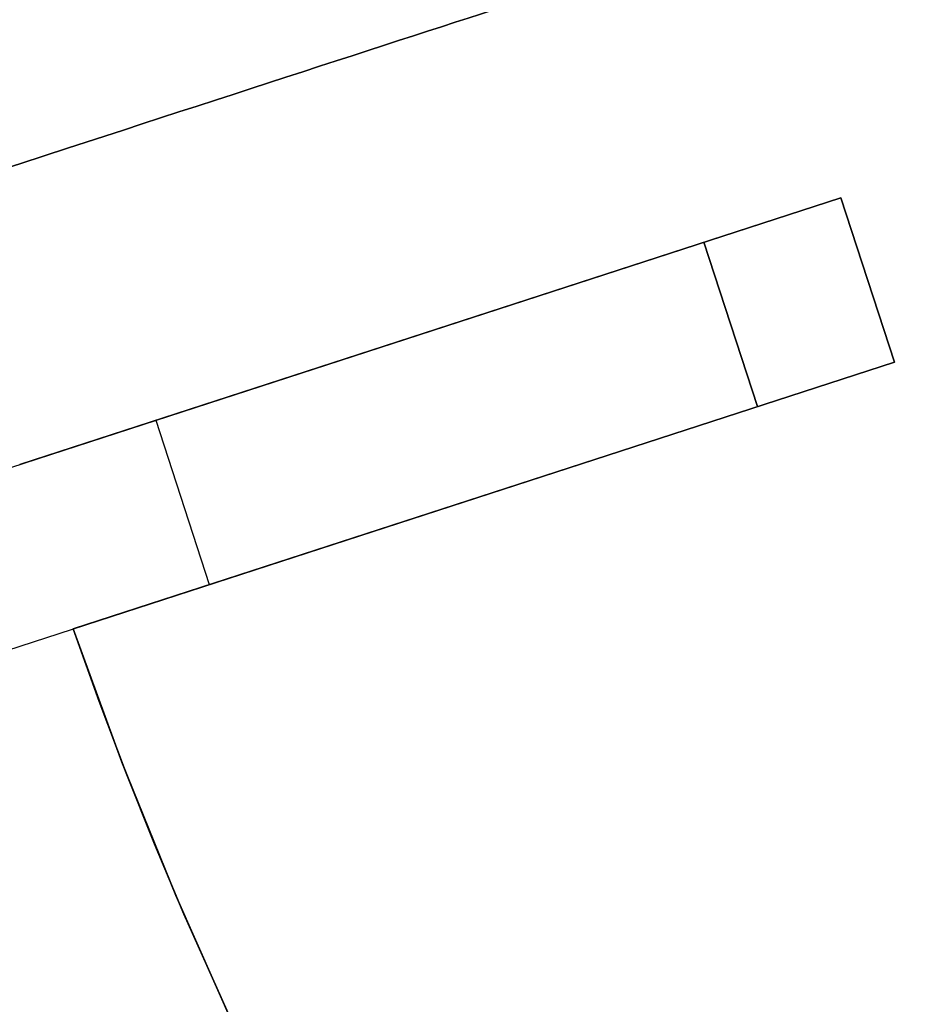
# Model space of a CAD drawing. Header units: millimetres. Extents: x 390 to 1070, y -130 to 550.
# Tile 5 of 57: x 443 to 506, y 86 to 154. Entities that reach past the tile are written whole.
import ezdxf

# ---------------------------------------------------------------- set-up
doc = ezdxf.new("R2010")
doc.units = ezdxf.units.MM

msp = doc.modelspace()

# ---------------------------------------------------------------- linework, layer by layer
at = {"extrusion": (-0.3090169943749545, 0.9510565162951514, -2.387537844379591e-15)}
msp.add_lwpolyline([(-559.1648256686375, -328.0050000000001), (-557.7991812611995, -327.9816808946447), (-556.4351291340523, -327.9117507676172), (-555.0742597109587, -327.7952911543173), (-553.7181597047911, -327.6324378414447), (-552.3684102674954, -327.4233807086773), (-551.0265851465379, -327.1683635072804), (-549.6942488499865, -326.8676835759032), (-548.3729548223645, -326.5216914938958), (-547.0642436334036, -326.1307906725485), (-545.7696411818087, -325.6954368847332), (-544.4906569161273, -325.2161377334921), (-543.2287820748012, -324.6934520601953), (-541.985487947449, -324.127989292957), (-540.7622241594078, -323.5204087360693), (-539.5604169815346, -322.8714188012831), (-538.3814676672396, -322.1817761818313), (-537.2267508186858, -321.452284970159), (-536.0976127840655, -320.6837957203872), (-534.995370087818, -319.8772044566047), (-533.9213078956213, -319.0334516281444), (-532.8766785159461, -318.1535210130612), (-531.8626999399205, -317.2384385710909), (-530.8805544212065, -316.2892712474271), (-529.9313870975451, -315.3071257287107), (-529.0163046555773, -314.2931471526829), (-528.1363740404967, -313.2485177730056), (-527.292621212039, -312.1744555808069), (-526.4860299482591, -311.0722128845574), (-525.71754069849, -309.9430748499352), (-524.9880494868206, -308.7883580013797), (-524.2984068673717, -307.6094086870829), (-523.6494169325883, -306.4076015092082), (-523.0418363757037, -305.1843377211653), (-522.4763736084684, -303.9410435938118), (-521.9536879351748, -302.6791687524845), (-521.4743887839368, -301.4001844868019), (-521.0390349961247, -300.1055820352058), (-520.6481341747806, -298.796870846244), (-520.3021420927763, -297.4755768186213), (-520.0014621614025, -296.1432405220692), (-519.7464449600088, -294.8014154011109), (-519.5373878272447, -293.4516659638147), (-519.3745345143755, -292.0955659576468), (-519.2580749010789, -290.7346965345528), (-519.1881447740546, -289.3706444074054), (-519.1648256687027, -288.0049999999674)], dxfattribs=at)
at = {"extrusion": (-0.3090169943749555, 0.9510565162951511, 3.516435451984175e-15)}
msp.add_lwpolyline([(-519.1648256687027, 111.9950000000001), (-519.1881447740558, 113.3606444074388), (-519.2580749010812, 114.7246965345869), (-519.374534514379, 116.0855659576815), (-519.5373878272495, 117.4416659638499), (-519.7464449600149, 118.7914154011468), (-520.0014621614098, 120.1332405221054), (-520.3021420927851, 121.465576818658), (-520.6481341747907, 122.7868708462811), (-521.0390349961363, 124.0955820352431), (-521.4743887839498, 125.3901844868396), (-521.9536879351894, 126.6691687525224), (-522.4763736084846, 127.9310435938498), (-523.0418363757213, 129.1743377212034), (-523.6494169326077, 130.3976015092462), (-524.2984068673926, 131.5994086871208), (-524.988049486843, 132.7783580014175), (-525.7175406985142, 133.9330748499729), (-526.4860299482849, 135.0622128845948), (-527.2926212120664, 136.164455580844), (-528.1363740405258, 137.2385177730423), (-529.0163046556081, 138.2831471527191), (-529.9313870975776, 139.2971257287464), (-530.8805544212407, 140.2792712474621), (-531.8626999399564, 141.2284385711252), (-532.8766785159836, 142.1435210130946), (-533.9213078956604, 143.023451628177), (-534.9953700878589, 143.8672044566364), (-536.0976127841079, 144.6737957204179), (-537.2267508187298, 145.4422849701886), (-538.3814676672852, 146.1717761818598), (-539.560416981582, 146.8614188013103), (-540.7622241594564, 147.5104087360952), (-541.9854879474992, 148.1179892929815), (-543.2287820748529, 148.6834520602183), (-544.4906569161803, 149.2061377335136), (-545.7696411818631, 149.685436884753), (-547.0642436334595, 150.1207906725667), (-548.3729548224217, 150.5116914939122), (-549.6942488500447, 150.8576835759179), (-551.0265851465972, 151.1583635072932), (-552.3684102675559, 151.4133807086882), (-553.7181597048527, 151.6224378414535), (-555.0742597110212, 151.7852911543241), (-556.4351291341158, 151.9017507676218), (-557.7991812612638, 151.9716808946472), (-559.1648256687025, 151.9950000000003)], dxfattribs=at)
at = {"extrusion": (-0.3090169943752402, 0.9510565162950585, -1.003134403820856e-15)}
msp.add_lwpolyline([(-559.1648256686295, -328.005), (-557.7991812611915, -327.9816808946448), (-556.4351291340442, -327.9117507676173), (-555.0742597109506, -327.7952911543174), (-553.7181597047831, -327.6324378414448), (-552.3684102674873, -327.4233807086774), (-551.0265851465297, -327.1683635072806), (-549.6942488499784, -326.8676835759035), (-548.3729548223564, -326.521691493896), (-547.0642436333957, -326.1307906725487), (-545.7696411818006, -325.6954368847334), (-544.4906569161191, -325.2161377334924), (-543.2287820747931, -324.6934520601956), (-541.9854879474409, -324.1279892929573), (-540.7622241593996, -323.5204087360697), (-539.5604169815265, -322.8714188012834), (-538.3814676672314, -322.1817761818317), (-537.2267508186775, -321.4522849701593), (-536.0976127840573, -320.6837957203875), (-534.9953700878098, -319.8772044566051), (-533.921307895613, -319.0334516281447), (-532.876678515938, -318.1535210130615), (-531.8626999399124, -317.2384385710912), (-530.8805544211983, -316.2892712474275), (-529.9313870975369, -315.307125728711), (-529.0163046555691, -314.2931471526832), (-528.1363740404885, -313.2485177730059), (-527.2926212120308, -312.1744555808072), (-526.4860299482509, -311.0722128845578), (-525.7175406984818, -309.9430748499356), (-524.9880494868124, -308.7883580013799), (-524.2984068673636, -307.6094086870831), (-523.6494169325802, -306.4076015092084), (-523.0418363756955, -305.1843377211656), (-522.4763736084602, -303.9410435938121), (-521.9536879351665, -302.6791687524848), (-521.4743887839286, -301.4001844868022), (-521.0390349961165, -300.1055820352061), (-520.6481341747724, -298.7968708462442), (-520.3021420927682, -297.4755768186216), (-520.0014621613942, -296.1432405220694), (-519.7464449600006, -294.8014154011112), (-519.5373878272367, -293.4516659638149), (-519.3745345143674, -292.095565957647), (-519.2580749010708, -290.7346965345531), (-519.1881447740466, -289.3706444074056), (-519.1648256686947, -288.0049999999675)], dxfattribs=at)
at = {"extrusion": (-0.3090169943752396, 0.9510565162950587, 1.01219364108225e-15)}
msp.add_lwpolyline([(-519.1648256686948, 111.9950000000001), (-519.1881447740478, 113.3606444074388), (-519.2580749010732, 114.724696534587), (-519.374534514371, 116.0855659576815), (-519.5373878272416, 117.44166596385), (-519.7464449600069, 118.7914154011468), (-520.0014621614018, 120.1332405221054), (-520.3021420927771, 121.465576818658), (-520.6481341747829, 122.7868708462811), (-521.0390349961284, 124.0955820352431), (-521.474388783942, 125.3901844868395), (-521.9536879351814, 126.6691687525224), (-522.4763736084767, 127.9310435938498), (-523.0418363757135, 129.1743377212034), (-523.6494169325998, 130.3976015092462), (-524.2984068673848, 131.5994086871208), (-524.9880494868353, 132.7783580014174), (-525.7175406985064, 133.9330748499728), (-526.4860299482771, 135.0622128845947), (-527.2926212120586, 136.1644555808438), (-528.136374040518, 137.2385177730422), (-529.0163046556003, 138.283147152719), (-529.9313870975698, 139.2971257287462), (-530.8805544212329, 140.279271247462), (-531.8626999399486, 141.228438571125), (-532.8766785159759, 142.1435210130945), (-533.9213078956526, 143.0234516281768), (-534.995370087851, 143.8672044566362), (-536.0976127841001, 144.6737957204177), (-537.2267508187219, 145.4422849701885), (-538.3814676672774, 146.1717761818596), (-539.5604169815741, 146.8614188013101), (-540.7622241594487, 147.5104087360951), (-541.9854879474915, 148.1179892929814), (-543.2287820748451, 148.6834520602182), (-544.4906569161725, 149.2061377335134), (-545.7696411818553, 149.6854368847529), (-547.0642436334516, 150.1207906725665), (-548.3729548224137, 150.511691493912), (-549.6942488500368, 150.8576835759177), (-551.0265851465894, 151.158363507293), (-552.368410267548, 151.4133807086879), (-553.7181597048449, 151.6224378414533), (-555.0742597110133, 151.7852911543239), (-556.4351291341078, 151.9017507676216), (-557.799181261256, 151.971680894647), (-559.1648256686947, 151.9950000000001)], dxfattribs=at)
at = {"extrusion": (-0.309016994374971, 0.951056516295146, 8.30711936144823e-15)}
msp.add_lwpolyline([(-529.1648256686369, 271.9950000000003), (-528.4820034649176, 271.9833404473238), (-527.7999774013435, 271.9483753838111), (-527.1195426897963, 271.8901455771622), (-526.4414926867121, 271.8087189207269), (-525.7666179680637, 271.7041903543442), (-525.0957054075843, 271.5766817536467), (-524.4295372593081, 271.4263417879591), (-523.7688902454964, 271.2533457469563), (-523.1145346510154, 271.0578953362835), (-522.4672334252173, 270.8402184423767), (-521.8277412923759, 270.6005688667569), (-521.1968038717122, 270.3392260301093), (-520.5751568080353, 270.0564946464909), (-519.963524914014, 269.7527043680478), (-519.3626213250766, 269.4282094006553), (-518.7731466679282, 269.08338809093), (-518.1957882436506, 268.7186424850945), (-517.6312192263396, 268.3343978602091), (-517.080097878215, 267.9311022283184), (-516.543066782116, 267.5092258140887), (-516.0207520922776, 267.0692605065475), (-515.5137628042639, 266.6117192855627), (-515.0226900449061, 266.1371356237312), (-514.5481063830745, 265.6460628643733), (-514.0905651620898, 265.1390735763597), (-513.6505998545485, 264.6167588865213), (-513.2287234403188, 264.0797277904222), (-512.8254278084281, 263.5286064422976), (-512.4411831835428, 262.9640374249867), (-512.0764375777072, 262.386679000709), (-511.7316162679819, 261.7972043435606), (-511.4071213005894, 261.1963007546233), (-511.1033310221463, 260.5846688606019), (-510.8205996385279, 259.9630217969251), (-510.5592568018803, 259.3320843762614), (-510.3196072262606, 258.69259224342), (-510.1019303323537, 258.0452910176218), (-509.906479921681, 257.3909354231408), (-509.7334838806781, 256.7302884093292), (-509.5831439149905, 256.0641202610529), (-509.455635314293, 255.3932077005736), (-509.3511067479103, 254.7183329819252), (-509.2696800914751, 254.040282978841), (-509.2114502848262, 253.3598482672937), (-509.1764852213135, 252.6778222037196), (-509.164825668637, 251.9950000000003)], dxfattribs=at)
at = {"extrusion": (-0.3090169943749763, 0.9510565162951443, -2.156096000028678e-14)}
msp.add_lwpolyline([(-509.1648256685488, -428.0050000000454), (-509.1764852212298, -428.6878222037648), (-509.2114502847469, -429.3698482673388), (-509.2696800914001, -430.0502829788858), (-509.3511067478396, -430.7283329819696), (-509.4556353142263, -431.4032077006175), (-509.5831439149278, -432.0741202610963), (-509.7334838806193, -432.7402884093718), (-509.9064799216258, -433.4009354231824), (-510.1019303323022, -434.0552910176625), (-510.3196072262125, -434.7025922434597), (-510.5592568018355, -435.3420843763), (-510.8205996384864, -435.9730217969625), (-511.1033310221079, -436.594668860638), (-511.4071213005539, -437.2063007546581), (-511.7316162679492, -437.807204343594), (-512.0764375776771, -438.3966790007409), (-512.4411831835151, -438.9740374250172), (-512.8254278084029, -439.5386064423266), (-513.228723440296, -440.0897277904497), (-513.6505998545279, -440.6267588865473), (-514.090565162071, -441.1490735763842), (-514.5481063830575, -441.6560628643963), (-515.0226900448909, -442.1471356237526), (-515.5137628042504, -442.6217192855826), (-516.0207520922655, -443.0792605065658), (-516.5430667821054, -443.5192258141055), (-517.0800978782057, -443.9411022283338), (-517.6312192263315, -444.3443978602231), (-518.1957882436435, -444.7286424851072), (-518.7731466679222, -445.0933880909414), (-519.3626213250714, -445.4382094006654), (-519.9635249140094, -445.7627043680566), (-520.5751568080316, -446.0664946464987), (-521.1968038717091, -446.349226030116), (-521.8277412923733, -446.6105688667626), (-522.4672334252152, -446.8502184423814), (-523.1145346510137, -447.0678953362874), (-523.7688902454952, -447.2633457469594), (-524.429537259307, -447.4363417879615), (-525.0957054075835, -447.5866817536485), (-525.7666179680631, -447.7141903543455), (-526.4414926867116, -447.8187189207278), (-527.119542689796, -447.9001455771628), (-527.7999774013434, -447.9583753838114), (-528.4820034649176, -447.993340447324), (-529.1648256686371, -448.0050000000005)], dxfattribs=at)
at = {"extrusion": (-0.3090169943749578, 0.9510565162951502, -5.925515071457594e-15)}
msp.add_lwpolyline([(-519.1648256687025, -288.0049999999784), (-519.1881447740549, -289.3706444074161), (-519.2580749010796, -290.7346965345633), (-519.3745345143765, -292.095565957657), (-519.537387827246, -293.4516659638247), (-519.7464449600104, -294.8014154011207), (-520.0014621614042, -296.1432405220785), (-520.3021420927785, -297.4755768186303), (-520.648134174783, -298.7968708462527), (-521.0390349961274, -300.1055820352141), (-521.4743887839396, -301.40018448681), (-521.9536879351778, -302.6791687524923), (-522.4763736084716, -303.9410435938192), (-523.041836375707, -305.1843377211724), (-523.6494169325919, -306.4076015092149), (-524.2984068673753, -307.6094086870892), (-524.9880494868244, -308.7883580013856), (-525.7175406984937, -309.9430748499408), (-526.486029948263, -311.0722128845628), (-527.2926212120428, -312.1744555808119), (-528.1363740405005, -313.2485177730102), (-529.0163046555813, -314.2931471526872), (-529.9313870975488, -315.3071257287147), (-530.8805544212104, -316.2892712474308), (-531.8626999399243, -317.2384385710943), (-532.8766785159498, -318.1535210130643), (-533.9213078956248, -319.0334516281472), (-534.9953700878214, -319.8772044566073), (-536.0976127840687, -320.6837957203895), (-537.2267508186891, -321.4522849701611), (-538.3814676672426, -322.1817761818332), (-539.5604169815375, -322.8714188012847), (-540.7622241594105, -323.5204087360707), (-541.9854879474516, -324.1279892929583), (-543.2287820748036, -324.6934520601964), (-544.4906569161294, -325.2161377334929), (-545.7696411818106, -325.6954368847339), (-547.0642436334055, -326.130790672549), (-548.3729548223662, -326.5216914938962), (-549.6942488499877, -326.8676835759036), (-551.0265851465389, -327.1683635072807), (-552.3684102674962, -327.4233807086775), (-553.7181597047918, -327.6324378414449), (-555.074259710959, -327.7952911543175), (-556.4351291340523, -327.9117507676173), (-557.7991812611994, -327.9816808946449), (-559.1648256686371, -328.0050000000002)], dxfattribs=at)
at = {"extrusion": (-0.3090169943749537, 0.9510565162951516, 2.438160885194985e-15)}
msp.add_lwpolyline([(-559.164825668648, 151.9950000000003), (-557.7991812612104, 151.9716808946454), (-556.4351291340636, 151.9017507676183), (-555.0742597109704, 151.7852911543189), (-553.7181597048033, 151.6224378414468), (-552.3684102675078, 151.4133807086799), (-551.0265851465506, 151.1583635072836), (-549.6942488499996, 150.857683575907), (-548.372954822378, 150.5116914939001), (-547.0642436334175, 150.1207906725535), (-545.7696411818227, 149.6854368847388), (-544.4906569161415, 149.2061377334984), (-543.2287820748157, 148.6834520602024), (-541.9854879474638, 148.1179892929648), (-540.7622241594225, 147.5104087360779), (-539.5604169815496, 146.8614188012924), (-538.3814676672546, 146.1717761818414), (-537.2267508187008, 145.4422849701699), (-536.0976127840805, 144.6737957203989), (-534.995370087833, 143.8672044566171), (-533.9213078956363, 143.0234516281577), (-532.8766785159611, 142.1435210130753), (-531.8626999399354, 141.2284385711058), (-530.8805544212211, 140.2792712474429), (-529.9313870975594, 139.2971257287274), (-529.0163046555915, 138.2831471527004), (-528.1363740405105, 137.238517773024), (-527.2926212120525, 136.1644555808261), (-526.4860299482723, 135.0622128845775), (-525.7175406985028, 133.9330748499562), (-524.9880494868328, 132.7783580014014), (-524.2984068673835, 131.5994086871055), (-523.6494169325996, 130.3976015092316), (-523.0418363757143, 129.1743377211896), (-522.4763736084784, 127.9310435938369), (-521.9536879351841, 126.6691687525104), (-521.4743887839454, 125.3901844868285), (-521.0390349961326, 124.0955820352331), (-520.6481341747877, 122.7868708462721), (-520.3021420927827, 121.46557681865), (-520.0014621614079, 120.1332405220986), (-519.7464449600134, 118.791415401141), (-519.5373878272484, 117.4416659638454), (-519.3745345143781, 116.085565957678), (-519.2580749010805, 114.7246965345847), (-519.1881447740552, 113.3606444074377), (-519.1648256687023, 111.9950000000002)], dxfattribs=at)
for points in [[(404.7866824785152, 110.6405609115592), (499.8923341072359, 141.5422603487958)], [(499.8923341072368, 141.5422603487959), (480.871203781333, 135.361920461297)], [(480.8712037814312, 135.3619204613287), (499.8923341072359, 141.5422603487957)], [(499.8923341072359, 141.5422603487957), (480.8712037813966, 135.3619204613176)], [(480.871203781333, 135.3619204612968), (499.8923341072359, 141.5422603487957)], [(499.8923341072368, 141.5422603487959), (480.8712037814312, 135.3619204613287)], [(480.871203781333, 135.361920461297), (499.8923341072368, 141.5422603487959)], [(499.8923341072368, 141.5422603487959), (503.6005380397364, 130.1295821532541)], [(499.8923341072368, 141.5422603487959), (503.6005380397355, 130.1295821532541)], [(499.8923341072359, 141.5422603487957), (503.6005380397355, 130.1295821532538)], [(499.8923341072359, 141.5422603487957), (503.6005380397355, 130.1295821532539)], [(499.8923341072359, 141.5422603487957), (503.6005380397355, 130.1295821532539)], [(499.8923341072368, 141.5422603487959), (503.6005380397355, 130.129582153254)], [(499.8923341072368, 141.5422603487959), (503.6005380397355, 130.129582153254)], [(499.8923341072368, 141.5422603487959), (503.6005380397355, 130.1295821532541)], [(503.6005380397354, 130.1295821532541), (499.8923341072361, 141.5422603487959)], [(503.6005380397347, 130.1295821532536), (499.8923341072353, 141.5422603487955)], [(503.6005380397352, 130.129582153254), (499.8923341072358, 141.5422603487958)], [(503.6005380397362, 130.1295821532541), (499.8923341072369, 141.5422603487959)], [(503.6005380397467, 130.1295821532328), (499.8923341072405, 141.5422603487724)], [(490.381768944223, 138.4520904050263), (494.0899728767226, 127.0394122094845)], [(490.3817689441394, 138.452090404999), (494.089972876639, 127.0394122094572)], [(494.0899728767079, 127.0394122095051), (490.3817689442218, 138.4520904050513)], [(480.871203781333, 135.361920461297), (442.8860122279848, 123.0197835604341)], [(442.8860122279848, 123.019783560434), (480.8712037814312, 135.3619204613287)], [(480.8712037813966, 135.3619204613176), (442.8860122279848, 123.0197835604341)], [(442.8860122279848, 123.0197835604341), (480.871203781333, 135.3619204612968)], [(480.8712037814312, 135.3619204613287), (442.8860122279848, 123.0197835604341)], [(442.8860122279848, 123.0197835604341), (480.871203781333, 135.361920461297)], [(408.4948864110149, 99.22788271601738), (503.6005380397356, 130.1295821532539)], [(484.5794077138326, 123.9492422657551), (503.6005380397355, 130.1295821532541)], [(503.6005380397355, 130.1295821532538), (484.5794077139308, 123.9492422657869)], [(484.5794077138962, 123.9492422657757), (503.6005380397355, 130.1295821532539)], [(503.6005380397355, 130.1295821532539), (484.5794077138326, 123.9492422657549)], [(484.5794077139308, 123.9492422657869), (503.6005380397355, 130.129582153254)], [(503.6005380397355, 130.129582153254), (484.5794077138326, 123.9492422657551)], [(452.3395082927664, 126.0914106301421), (456.047712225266, 114.6787324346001)], [(452.3395082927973, 126.0914106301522), (456.0477122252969, 114.6787324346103)], [(446.5942161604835, 111.6071053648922), (484.5794077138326, 123.9492422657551)], [(484.5794077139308, 123.9492422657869), (446.5942161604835, 111.6071053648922)], [(446.5942161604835, 111.6071053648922), (484.5794077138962, 123.9492422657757)], [(484.5794077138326, 123.9492422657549), (446.5942161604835, 111.6071053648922)], [(446.5942161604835, 111.6071053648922), (484.5794077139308, 123.9492422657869)], [(484.5794077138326, 123.9492422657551), (446.5942161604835, 111.6071053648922)], [(483.8167360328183, 38.55379682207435), (478.3194706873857, 46.73055642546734), (473.0269768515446, 55.19410407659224), (467.9575454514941, 63.93921795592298), (463.1295318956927, 72.9593006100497), (458.5612385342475, 82.24633544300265), (454.2707888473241, 91.79085420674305), (452.2353374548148, 96.65630907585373), (450.2759944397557, 101.581916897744), (448.3949147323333, 106.566079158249), (446.5942161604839, 111.6071053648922)], [(446.5942161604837, 111.6071053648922), (448.3949147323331, 106.5660791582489), (450.2759944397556, 101.581916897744), (452.2353374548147, 96.65630907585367), (454.2707888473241, 91.790854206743), (458.5612385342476, 82.24633544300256), (463.1295318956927, 72.9593006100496), (467.957545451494, 63.93921795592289), (473.0269768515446, 55.19410407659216), (478.3194706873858, 46.73055642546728), (483.8167360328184, 38.55379682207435)], [(483.8167360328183, 38.55379682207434), (480.7968842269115, 42.97363342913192), (477.8702831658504, 47.4250759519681), (475.0370556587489, 51.90541738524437), (472.2972282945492, 56.41197477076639), (467.097413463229, 65.49314885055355), (462.2692199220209, 74.64775792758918), (457.8096549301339, 83.8555745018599), (453.7144461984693, 93.09707962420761), (449.9781421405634, 102.3535455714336), (446.5942161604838, 111.6071053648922)], [(483.8167360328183, 38.55379682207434), (480.7968842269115, 42.97363342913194), (477.8702831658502, 47.42507595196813), (475.0370556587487, 51.90541738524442), (472.297228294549, 56.41197477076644), (467.0974134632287, 65.49314885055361), (462.2692199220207, 74.64775792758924), (457.8096549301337, 83.85557450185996), (453.7144461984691, 93.09707962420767), (449.9781421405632, 102.3535455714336), (446.5942161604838, 111.6071053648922)], [(446.5942161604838, 111.6071053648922), (449.9781421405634, 102.3535455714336), (453.7144461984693, 93.09707962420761), (457.8096549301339, 83.8555745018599), (462.2692199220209, 74.64775792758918), (467.097413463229, 65.49314885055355), (472.2972282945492, 56.41197477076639), (475.0370556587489, 51.90541738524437), (477.8702831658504, 47.4250759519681), (480.7968842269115, 42.97363342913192), (483.8167360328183, 38.55379682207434)], [(446.5942161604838, 111.6071053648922), (449.9781421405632, 102.3535455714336), (453.7144461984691, 93.09707962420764), (457.8096549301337, 83.85557450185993), (462.2692199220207, 74.64775792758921), (467.0974134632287, 65.49314885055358), (472.297228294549, 56.41197477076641), (475.0370556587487, 51.90541738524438), (477.8702831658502, 47.4250759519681), (480.7968842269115, 42.97363342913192), (483.8167360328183, 38.55379682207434)], [(483.8167360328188, 38.55379682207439), (478.3194706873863, 46.73055642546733), (473.026976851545, 55.1941040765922), (467.9575454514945, 63.93921795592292), (463.1295318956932, 72.95930061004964), (458.561238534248, 82.2463354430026), (454.2707888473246, 91.79085420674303), (452.2353374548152, 96.6563090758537), (450.2759944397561, 101.581916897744), (448.3949147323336, 106.566079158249), (446.5942161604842, 111.6071053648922)], [(446.5942161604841, 111.6071053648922), (449.9781421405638, 102.3535455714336), (453.7144461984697, 93.09707962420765), (457.8096549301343, 83.85557450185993), (462.2692199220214, 74.64775792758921), (467.0974134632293, 65.49314885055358), (472.2972282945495, 56.41197477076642), (475.0370556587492, 51.9054173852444), (477.8702831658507, 47.42507595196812), (480.7968842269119, 42.97363342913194), (483.8167360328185, 38.55379682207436)], [(446.5942161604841, 111.6071053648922), (449.9781421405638, 102.3535455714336), (453.7144461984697, 93.09707962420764), (457.8096549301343, 83.85557450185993), (462.2692199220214, 74.64775792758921), (467.0974134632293, 65.49314885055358), (472.2972282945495, 56.41197477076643), (475.0370556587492, 51.90541738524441), (477.8702831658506, 47.42507595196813), (480.7968842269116, 42.97363342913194), (483.8167360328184, 38.55379682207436)]]:
    msp.add_lwpolyline(points)
at = {"extrusion": (1, 0, 0)}
for points in [[(141.5422603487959, -288.0049999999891), (141.5422603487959, -268.0049999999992)], [(141.5422603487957, -256.0049999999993), (141.5422603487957, -12.00499999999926)], [(141.5422603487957, -0.004999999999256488), (141.5422603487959, 79.99499999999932)], [(141.5422603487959, 91.99499999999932), (141.5422603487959, 111.995)], [(135.3619204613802, 225.5374868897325), (135.3619204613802, 91.9949999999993)], [(135.3619204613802, 79.99499999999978), (135.3619204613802, -0.004999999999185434)], [(135.3619204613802, -12.00499999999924), (135.3619204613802, -256.0049999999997)], [(135.3619204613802, -268.0049999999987), (135.3619204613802, -401.5474868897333)], [(135.835921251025, -268.0049999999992), (135.835921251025, -288.005)], [(135.8359212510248, -12.0049999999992), (135.8359212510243, -256.0049999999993)], [(135.835921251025, 79.99499999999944), (135.8359212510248, -0.00499999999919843)], [(135.835921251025, 111.9950000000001), (135.835921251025, 91.99499999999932)], [(130.1295821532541, -268.0049999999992), (130.1295821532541, -288.0049999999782)], [(130.1295821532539, -12.00499999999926), (130.1295821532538, -256.0049999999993)], [(130.129582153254, 79.99499999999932), (130.1295821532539, -0.004999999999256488)], [(130.1295821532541, 111.9950000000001), (130.129582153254, 91.99499999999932)], [(123.9492422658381, 225.5374868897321), (123.9492422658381, 91.99499999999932)], [(123.9492422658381, 79.99499999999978), (123.9492422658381, -0.004999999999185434)], [(123.9492422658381, -12.00499999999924), (123.9492422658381, -256.0049999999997)], [(123.9492422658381, -268.0049999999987), (123.9492422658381, -401.5474868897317)], [(123.0197835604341, -12.00500000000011), (123.0197835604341, -0.004999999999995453)], [(123.0197835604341, 79.995), (123.0197835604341, 91.995)], [(123.0197835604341, -268.005), (123.019783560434, -256.005)], [(111.6071053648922, -0.004999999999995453), (111.6071053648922, -12.00500000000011)], [(111.6071053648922, 79.995), (111.6071053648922, 91.995)], [(111.6071053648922, -268.005), (111.6071053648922, -256.005)]]:
    msp.add_lwpolyline(points, dxfattribs=at)
at = {"extrusion": (-0.3090169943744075, 0.951056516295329, -7.822999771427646e-17)}
msp.add_lwpolyline([(-509.1648256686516, 251.9950000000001), (-509.1764852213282, 252.6778222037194), (-509.2114502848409, 253.3598482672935), (-509.2696800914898, 254.0402829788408), (-509.351106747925, 254.7183329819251), (-509.4556353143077, 255.3932077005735), (-509.5831439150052, 256.0641202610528), (-509.7334838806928, 256.7302884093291), (-509.9064799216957, 257.3909354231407), (-510.1019303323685, 258.0452910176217), (-510.3196072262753, 258.6925922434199), (-510.559256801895, 259.3320843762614), (-510.8205996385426, 259.9630217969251), (-511.1033310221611, 260.5846688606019), (-511.4071213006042, 261.1963007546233), (-511.7316162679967, 261.7972043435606), (-512.0764375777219, 262.386679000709), (-512.4411831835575, 262.9640374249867), (-512.8254278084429, 263.5286064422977), (-513.2287234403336, 264.0797277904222), (-513.6505998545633, 264.6167588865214), (-514.0905651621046, 265.1390735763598), (-514.5481063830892, 265.6460628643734), (-515.0226900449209, 266.1371356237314), (-515.5137628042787, 266.6117192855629), (-516.0207520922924, 267.0692605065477), (-516.5430667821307, 267.5092258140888), (-517.0800978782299, 267.9311022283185), (-517.6312192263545, 268.3343978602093), (-518.1957882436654, 268.7186424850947), (-518.7731466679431, 269.0833880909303), (-519.3626213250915, 269.4282094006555), (-519.9635249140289, 269.752704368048), (-520.5751568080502, 270.0564946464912), (-521.1968038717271, 270.3392260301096), (-521.8277412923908, 270.6005688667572), (-522.4672334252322, 270.8402184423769), (-523.1145346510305, 271.0578953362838), (-523.7688902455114, 271.2533457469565), (-524.4295372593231, 271.4263417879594), (-525.0957054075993, 271.576681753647), (-525.7666179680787, 271.7041903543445), (-526.4414926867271, 271.8087189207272), (-527.1195426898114, 271.8901455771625), (-527.7999774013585, 271.9483753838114), (-528.4820034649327, 271.9833404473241), (-529.164825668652, 271.9950000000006)], dxfattribs=at)
at = {"extrusion": (-0.3090169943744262, 0.951056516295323, -1.917551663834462e-15)}
msp.add_lwpolyline([(-529.1648256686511, -448.0050000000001), (-528.4820034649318, -447.9933404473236), (-527.7999774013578, -447.9583753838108), (-527.1195426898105, -447.9001455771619), (-526.4414926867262, -447.8187189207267), (-525.7666179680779, -447.714190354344), (-525.0957054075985, -447.5866817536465), (-524.4295372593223, -447.4363417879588), (-523.7688902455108, -447.263345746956), (-523.1145346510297, -447.0678953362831), (-522.4672334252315, -446.8502184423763), (-521.8277412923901, -446.6105688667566), (-521.1968038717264, -446.349226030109), (-520.5751568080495, -446.0664946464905), (-519.9635249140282, -445.7627043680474), (-519.3626213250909, -445.4382094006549), (-518.7731466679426, -445.0933880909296), (-518.1957882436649, -444.728642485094), (-517.6312192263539, -444.3443978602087), (-517.0800978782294, -443.9411022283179), (-516.5430667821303, -443.5192258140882), (-516.0207520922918, -443.079260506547), (-515.5137628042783, -442.6217192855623), (-515.0226900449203, -442.1471356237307), (-514.5481063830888, -441.6560628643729), (-514.0905651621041, -441.1490735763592), (-513.650599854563, -440.6267588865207), (-513.2287234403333, -440.0897277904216), (-512.8254278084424, -439.5386064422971), (-512.4411831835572, -438.9740374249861), (-512.0764375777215, -438.3966790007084), (-511.7316162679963, -437.80720434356), (-511.4071213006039, -437.2063007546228), (-511.1033310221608, -436.5946688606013), (-510.8205996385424, -435.9730217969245), (-510.5592568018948, -435.3420843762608), (-510.319607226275, -434.7025922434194), (-510.1019303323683, -434.0552910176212), (-509.9064799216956, -433.4009354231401), (-509.7334838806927, -432.7402884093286), (-509.5831439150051, -432.0741202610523), (-509.4556353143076, -431.403207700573), (-509.3511067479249, -430.7283329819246), (-509.2696800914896, -430.0502829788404), (-509.2114502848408, -429.3698482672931), (-509.1764852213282, -428.687822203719), (-509.1648256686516, -428.0049999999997)], dxfattribs=at)
at = {"extrusion": (-0.3090169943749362, 0.9510565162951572, -6.413913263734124e-15)}
msp.add_lwpolyline([(-509.1648256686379, 251.995), (-509.1415065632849, 250.6293555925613), (-509.0715764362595, 249.2653034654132), (-508.9551168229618, 247.9044340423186), (-508.7922635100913, 246.5483340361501), (-508.583206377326, 245.1985845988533), (-508.328189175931, 243.8567594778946), (-508.0275092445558, 242.5244231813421), (-507.6815171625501, 241.203129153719), (-507.2906163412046, 239.8944179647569), (-506.855262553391, 238.5998155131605), (-506.3759634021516, 237.3208312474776), (-505.8532777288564, 236.0589564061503), (-505.2878149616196, 234.8156622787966), (-504.6802344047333, 233.5923984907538), (-504.0312444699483, 232.3905913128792), (-503.3416018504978, 231.2116419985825), (-502.6121106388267, 230.0569251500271), (-501.843621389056, 228.9277871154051), (-501.0370301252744, 227.825544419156), (-500.1932772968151, 226.7514822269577), (-499.3133466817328, 225.7068528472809), (-498.3982642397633, 224.6928742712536), (-497.4490969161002, 223.7107287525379), (-496.4669513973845, 222.7615614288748), (-495.4529728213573, 221.8464789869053), (-494.4083434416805, 220.9665483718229), (-493.3342812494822, 220.1227955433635), (-492.2320385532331, 219.316204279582), (-491.1029005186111, 218.5477150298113), (-489.9481836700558, 217.8182238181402), (-488.769234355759, 217.1285811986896), (-487.5674271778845, 216.4795912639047), (-486.3441633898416, 215.8720107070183), (-485.100869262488, 215.3065479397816), (-483.8389944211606, 214.7838622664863), (-482.5600101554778, 214.3045631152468), (-481.2654077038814, 213.8692093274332), (-479.9566965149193, 213.4783085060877), (-478.6354024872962, 213.132316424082), (-477.3030661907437, 212.8316364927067), (-475.961241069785, 212.5766192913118), (-474.6114916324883, 212.3675621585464), (-473.2553916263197, 212.2047088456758), (-471.8945222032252, 212.0882492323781), (-470.5304700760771, 212.0183191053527), (-469.1648256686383, 211.9949999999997)], dxfattribs=at)
at = {"extrusion": (-0.3090169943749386, 0.9510565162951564, 1.825231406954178e-15)}
msp.add_lwpolyline([(-469.1648256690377, -388.0049999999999), (-470.5304700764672, -388.0283191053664), (-471.8945222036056, -388.098249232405), (-473.2553916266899, -388.2147088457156), (-474.6114916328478, -388.3775621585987), (-475.9612410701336, -388.5866192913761), (-477.3030661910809, -388.8416364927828), (-478.6354024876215, -389.1423164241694), (-479.9566965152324, -389.4883085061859), (-481.2654077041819, -389.879209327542), (-482.5600101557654, -390.3145631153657), (-483.8389944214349, -390.7938622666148), (-485.1008692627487, -391.3165479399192), (-486.3441633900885, -391.8820107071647), (-487.5674271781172, -392.4895912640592), (-488.7692343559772, -393.1385811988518), (-489.9481836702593, -393.8282238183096), (-491.1029005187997, -394.5577150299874), (-492.2320385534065, -395.3262042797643), (-493.3342812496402, -396.1327955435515), (-494.408343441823, -396.9765483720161), (-495.4529728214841, -397.8564789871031), (-496.4669513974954, -398.7715614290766), (-497.4490969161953, -399.7207287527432), (-498.3982642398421, -400.7028742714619), (-499.3133466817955, -401.7168528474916), (-500.1932772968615, -402.7614822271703), (-501.0370301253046, -403.83554441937), (-501.8436213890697, -404.9377871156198), (-502.6121106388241, -406.066925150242), (-503.3416018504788, -407.221641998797), (-504.031244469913, -408.4005913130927), (-504.6802344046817, -409.6023984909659), (-505.2878149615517, -410.8256622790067), (-505.8532777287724, -412.0689564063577), (-506.3759634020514, -413.330831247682), (-506.8552625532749, -414.6098155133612), (-507.2906163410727, -415.9044179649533), (-507.6815171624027, -417.2131291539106), (-508.0275092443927, -418.5344231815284), (-508.3281891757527, -419.8667594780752), (-508.5832063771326, -421.2085845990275), (-508.792263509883, -422.5583340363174), (-508.9551168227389, -423.9144340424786), (-509.0715764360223, -425.2753034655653), (-509.1415065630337, -426.6393555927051), (-509.1648256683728, -428.005000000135)], dxfattribs=at)
at = {"extrusion": (-0.3090169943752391, 0.9510565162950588, -1.457026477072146e-16)}
msp.add_lwpolyline([(-509.1648256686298, 251.9950000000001), (-509.1415065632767, 250.6293555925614), (-509.0715764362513, 249.2653034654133), (-508.9551168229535, 247.9044340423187), (-508.792263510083, 246.5483340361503), (-508.5832063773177, 245.1985845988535), (-508.3281891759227, 243.8567594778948), (-508.0275092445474, 242.5244231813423), (-507.6815171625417, 241.2031291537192), (-507.2906163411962, 239.8944179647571), (-506.8552625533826, 238.5998155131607), (-506.375963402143, 237.3208312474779), (-505.8532777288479, 236.0589564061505), (-505.287814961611, 234.8156622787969), (-504.6802344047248, 233.5923984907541), (-504.0312444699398, 232.3905913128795), (-503.3416018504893, 231.2116419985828), (-502.6121106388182, 230.0569251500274), (-501.8436213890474, 228.9277871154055), (-501.037030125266, 227.8255444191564), (-500.1932772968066, 226.751482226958), (-499.3133466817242, 225.7068528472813), (-498.3982642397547, 224.692874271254), (-497.4490969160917, 223.7107287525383), (-496.4669513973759, 222.7615614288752), (-495.4529728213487, 221.8464789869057), (-494.4083434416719, 220.9665483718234), (-493.3342812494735, 220.122795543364), (-492.2320385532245, 219.3162042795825), (-491.1029005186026, 218.5477150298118), (-489.9481836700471, 217.8182238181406), (-488.7692343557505, 217.1285811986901), (-487.5674271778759, 216.4795912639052), (-486.3441633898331, 215.8720107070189), (-485.1008692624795, 215.3065479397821), (-483.8389944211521, 214.7838622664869), (-482.5600101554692, 214.3045631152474), (-481.2654077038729, 213.8692093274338), (-479.9566965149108, 213.4783085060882), (-478.6354024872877, 213.1323164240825), (-477.3030661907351, 212.8316364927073), (-475.9612410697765, 212.5766192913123), (-474.6114916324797, 212.367562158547), (-473.2553916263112, 212.2047088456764), (-471.8945222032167, 212.0882492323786), (-470.5304700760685, 212.0183191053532), (-469.1648256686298, 211.9950000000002)], dxfattribs=at)
at = {"extrusion": (-0.3090169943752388, 0.951056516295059, 1.244994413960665e-16)}
msp.add_lwpolyline([(-469.1648256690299, -388.0050000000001), (-470.5304700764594, -388.0283191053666), (-471.8945222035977, -388.0982492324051), (-473.2553916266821, -388.2147088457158), (-474.61149163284, -388.3775621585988), (-475.9612410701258, -388.5866192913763), (-477.303066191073, -388.841636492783), (-478.6354024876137, -389.1423164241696), (-479.9566965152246, -389.4883085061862), (-481.265407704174, -389.8792093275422), (-482.5600101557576, -390.3145631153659), (-483.8389944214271, -390.793862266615), (-485.1008692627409, -391.3165479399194), (-486.3441633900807, -391.8820107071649), (-487.5674271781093, -392.4895912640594), (-488.7692343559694, -393.138581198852), (-489.9481836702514, -393.8282238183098), (-491.1029005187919, -394.5577150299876), (-492.2320385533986, -395.3262042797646), (-493.3342812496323, -396.1327955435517), (-494.4083434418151, -396.9765483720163), (-495.4529728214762, -397.8564789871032), (-496.4669513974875, -398.7715614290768), (-497.4490969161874, -399.7207287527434), (-498.3982642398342, -400.7028742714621), (-499.3133466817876, -401.7168528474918), (-500.1932772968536, -402.7614822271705), (-501.0370301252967, -403.8355444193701), (-501.8436213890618, -404.93778711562), (-502.6121106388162, -406.0669251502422), (-503.3416018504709, -407.2216419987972), (-504.0312444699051, -408.4005913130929), (-504.6802344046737, -409.6023984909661), (-505.2878149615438, -410.8256622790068), (-505.8532777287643, -412.0689564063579), (-506.3759634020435, -413.3308312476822), (-506.855262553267, -414.6098155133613), (-507.2906163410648, -415.9044179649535), (-507.6815171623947, -417.2131291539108), (-508.0275092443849, -418.5344231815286), (-508.3281891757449, -419.8667594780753), (-508.5832063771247, -421.2085845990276), (-508.7922635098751, -422.5583340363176), (-508.955116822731, -423.9144340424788), (-509.0715764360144, -425.2753034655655), (-509.1415065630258, -426.6393555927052), (-509.1648256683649, -428.0050000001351)], dxfattribs=at)
at = {"extrusion": (-0.3090169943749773, 0.951056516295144, 1.035288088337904e-14)}
msp.add_lwpolyline([(-509.1648256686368, 251.9950000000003), (-509.1764852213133, 252.6778222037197), (-509.211450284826, 253.3598482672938), (-509.2696800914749, 254.040282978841), (-509.3511067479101, 254.7183329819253), (-509.4556353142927, 255.3932077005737), (-509.5831439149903, 256.064120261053), (-509.7334838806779, 256.7302884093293), (-509.9064799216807, 257.3909354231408), (-510.1019303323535, 258.0452910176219), (-510.3196072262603, 258.6925922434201), (-510.5592568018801, 259.3320843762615), (-510.8205996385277, 259.9630217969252), (-511.1033310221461, 260.584668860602), (-511.4071213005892, 261.1963007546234), (-511.7316162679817, 261.7972043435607), (-512.076437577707, 262.386679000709), (-512.4411831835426, 262.9640374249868), (-512.825427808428, 263.5286064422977), (-513.2287234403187, 264.0797277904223), (-513.6505998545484, 264.6167588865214), (-514.0905651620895, 265.1390735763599), (-514.5481063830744, 265.6460628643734), (-515.0226900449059, 266.1371356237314), (-515.5137628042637, 266.6117192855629), (-516.0207520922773, 267.0692605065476), (-516.5430667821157, 267.5092258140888), (-517.0800978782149, 267.9311022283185), (-517.6312192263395, 268.3343978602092), (-518.1957882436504, 268.7186424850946), (-518.7731466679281, 269.0833880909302), (-519.3626213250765, 269.4282094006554), (-519.9635249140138, 269.7527043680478), (-520.5751568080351, 270.056494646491), (-521.196803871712, 270.3392260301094), (-521.8277412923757, 270.600568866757), (-522.467233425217, 270.8402184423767), (-523.1145346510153, 271.0578953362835), (-523.7688902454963, 271.2533457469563), (-524.4295372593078, 271.4263417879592), (-525.0957054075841, 271.5766817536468), (-525.7666179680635, 271.7041903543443), (-526.4414926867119, 271.808718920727), (-527.1195426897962, 271.8901455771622), (-527.7999774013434, 271.9483753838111), (-528.4820034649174, 271.9833404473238), (-529.1648256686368, 271.9950000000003)], dxfattribs=at)
at = {"extrusion": (-0.3090169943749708, 0.951056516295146, -1.270979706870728e-14)}
msp.add_lwpolyline([(-529.1648256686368, -448.0050000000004), (-528.4820034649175, -447.9933404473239), (-527.7999774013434, -447.9583753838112), (-527.1195426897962, -447.9001455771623), (-526.4414926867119, -447.818718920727), (-525.7666179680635, -447.7141903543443), (-525.0957054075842, -447.5866817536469), (-524.429537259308, -447.4363417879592), (-523.7688902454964, -447.2633457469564), (-523.1145346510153, -447.0678953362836), (-522.4672334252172, -446.8502184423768), (-521.8277412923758, -446.6105688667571), (-521.1968038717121, -446.3492260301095), (-520.5751568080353, -446.0664946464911), (-519.9635249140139, -445.7627043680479), (-519.3626213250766, -445.4382094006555), (-518.7731466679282, -445.0933880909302), (-518.1957882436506, -444.7286424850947), (-517.6312192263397, -444.3443978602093), (-517.080097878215, -443.9411022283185), (-516.543066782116, -443.5192258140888), (-516.0207520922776, -443.0792605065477), (-515.5137628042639, -442.6217192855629), (-515.0226900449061, -442.1471356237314), (-514.5481063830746, -441.6560628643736), (-514.0905651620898, -441.1490735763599), (-513.6505998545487, -440.6267588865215), (-513.228723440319, -440.0897277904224), (-512.8254278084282, -439.5386064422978), (-512.4411831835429, -438.9740374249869), (-512.0764375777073, -438.3966790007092), (-511.731616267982, -437.8072043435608), (-511.4071213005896, -437.2063007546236), (-511.1033310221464, -436.5946688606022), (-510.8205996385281, -435.9730217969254), (-510.5592568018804, -435.3420843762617), (-510.3196072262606, -434.7025922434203), (-510.1019303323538, -434.055291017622), (-509.9064799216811, -433.400935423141), (-509.7334838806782, -432.7402884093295), (-509.5831439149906, -432.0741202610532), (-509.4556353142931, -431.4032077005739), (-509.3511067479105, -430.7283329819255), (-509.2696800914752, -430.0502829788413), (-509.2114502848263, -429.369848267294), (-509.1764852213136, -428.68782220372), (-509.1648256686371, -428.0050000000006)], dxfattribs=at)
at = {"extrusion": (-0.3090169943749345, 0.9510565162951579, -6.273153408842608e-15)}
msp.add_lwpolyline([(-469.1648256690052, 211.9949999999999), (-470.5304700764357, 212.0183191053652), (-471.8945222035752, 212.0882492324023), (-473.2553916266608, 212.2047088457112), (-474.61149163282, 212.3675621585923), (-475.9612410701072, 212.5766192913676), (-477.303066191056, 212.831636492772), (-478.6354024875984, 213.132316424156), (-479.9566965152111, 213.4783085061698), (-481.2654077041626, 213.8692093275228), (-482.5600101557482, 214.3045631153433), (-483.8389944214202, 214.7838622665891), (-485.1008692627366, 215.3065479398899), (-486.3441633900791, 215.8720107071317), (-487.5674271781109, 216.4795912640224), (-488.7692343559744, 217.1285811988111), (-489.94818367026, 217.8182238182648), (-491.1029005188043, 218.5477150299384), (-492.2320385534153, 219.3162042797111), (-493.3342812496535, 220.122795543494), (-494.4083434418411, 220.9665483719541), (-495.4529728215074, 221.8464789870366), (-496.4669513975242, 222.7615614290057), (-497.4490969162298, 223.7107287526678), (-498.3982642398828, 224.6928742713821), (-499.3133466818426, 225.7068528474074), (-500.1932772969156, 226.7514822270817), (-501.0370301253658, 227.825544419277), (-501.8436213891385, 228.9277871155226), (-502.6121106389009, 230.0569251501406), (-503.341601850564, 231.2116419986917), (-504.0312444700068, 232.3905913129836), (-504.6802344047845, 233.592398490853), (-505.2878149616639, 234.8156622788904), (-505.8532777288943, 236.0589564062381), (-506.3759634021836, 237.3208312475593), (-506.8552625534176, 238.5998155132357), (-507.2906163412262, 239.8944179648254), (-507.6815171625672, 241.2031291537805), (-508.0275092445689, 242.5244231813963), (-508.3281891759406, 243.8567594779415), (-508.5832063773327, 245.1985845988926), (-508.7922635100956, 246.5483340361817), (-508.9551168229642, 247.9044340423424), (-509.0715764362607, 249.265303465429), (-509.1415065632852, 250.6293555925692), (-509.164825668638, 251.9949999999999)], dxfattribs=at)
at = {"extrusion": (-0.3090169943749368, 0.9510565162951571, 3.4898227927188e-15)}
msp.add_lwpolyline([(-509.1648256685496, -428.005000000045), (-509.1415065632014, -426.6393555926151), (-509.0715764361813, -425.2753034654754), (-508.9551168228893, -423.9144340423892), (-508.7922635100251, -422.5583340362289), (-508.5832063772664, -421.2085845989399), (-508.3281891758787, -419.8667594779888), (-508.027509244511, -418.5344231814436), (-507.6815171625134, -417.2131291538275), (-507.2906163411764, -415.9044179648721), (-506.8552625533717, -414.6098155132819), (-506.3759634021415, -413.330831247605), (-505.853277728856, -412.0689564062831), (-505.2878149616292, -410.8256622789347), (-504.6802344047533, -409.6023984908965), (-504.0312444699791, -408.4005913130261), (-503.3416018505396, -407.2216419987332), (-502.6121106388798, -406.066925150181), (-501.8436213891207, -404.9377871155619), (-501.037030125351, -403.8355444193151), (-500.1932772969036, -402.7614822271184), (-499.3133466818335, -401.7168528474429), (-498.3982642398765, -400.7028742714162), (-497.449096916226, -399.7207287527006), (-496.466951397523, -398.771561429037), (-495.4529728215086, -397.8564789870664), (-494.4083434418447, -396.9765483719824), (-493.3342812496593, -396.1327955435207), (-492.2320385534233, -395.3262042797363), (-491.1029005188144, -394.5577150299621), (-489.9481836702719, -393.828223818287), (-488.7692343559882, -393.1385811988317), (-487.5674271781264, -392.4895912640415), (-486.3441633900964, -391.8820107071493), (-485.1008692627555, -391.3165479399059), (-483.8389944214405, -390.7938622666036), (-482.56001015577, -390.3145631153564), (-481.2654077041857, -389.8792093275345), (-479.9566965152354, -389.48830850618), (-478.635402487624, -389.1423164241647), (-477.3030661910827, -388.8416364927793), (-475.9612410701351, -388.5866192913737), (-474.6114916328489, -388.3775621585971), (-473.2553916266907, -388.2147088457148), (-471.894522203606, -388.0982492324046), (-470.5304700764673, -388.0283191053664), (-469.1648256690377, -388.0049999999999)], dxfattribs=at)
at = {"extrusion": (-0.3090169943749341, 0.951056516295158, -6.522111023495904e-15)}
msp.add_lwpolyline([(-469.1648256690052, 211.9949999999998), (-467.4577701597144, 211.9658511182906), (-465.7527050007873, 211.8784384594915), (-464.0516182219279, 211.7328639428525), (-462.3564932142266, 211.529297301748), (-460.6693064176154, 211.2679758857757), (-458.9920250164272, 210.9492043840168), (-457.3266046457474, 210.5733544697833), (-455.6749871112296, 210.1408643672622), (-454.0390981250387, 209.652238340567), (-452.4208450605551, 209.1080461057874), (-450.8221147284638, 208.508922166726), (-449.244771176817, 207.8555650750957), (-447.6906535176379, 207.148736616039), (-446.1615737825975, 206.3892609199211), (-444.6593148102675, 205.5780235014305), (-443.1856281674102, 204.7159702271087), (-441.7422321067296, 203.8041062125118), (-440.330809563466, 202.8434946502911), (-438.9530061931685, 201.8352555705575), (-437.6104284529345, 200.7805645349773), (-436.3046417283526, 199.6806512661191), (-435.0371685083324, 198.5367982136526), (-433.8094866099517, 197.3503390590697), (-432.6230274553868, 196.1226571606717), (-431.4791744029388, 194.8551839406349), (-430.3792611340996, 193.5493972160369), (-429.324570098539, 192.2068194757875), (-428.3163310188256, 190.8290161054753), (-427.3557194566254, 189.4175935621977), (-426.4438554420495, 187.9741975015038), (-425.5818021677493, 186.5005108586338), (-424.7705647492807, 184.9982518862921), (-424.0110890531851, 183.4691721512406), (-423.3042605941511, 181.9150544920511), (-422.6509035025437, 180.3377109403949), (-422.0517795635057, 178.7389806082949), (-421.5075873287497, 177.1207275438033), (-421.0189613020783, 175.4848385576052), (-420.5864711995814, 173.8332210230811), (-420.2106212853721, 172.1678006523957), (-419.8918497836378, 170.490519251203), (-419.63052836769, 168.803332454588), (-419.4269617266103, 167.1082074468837), (-419.2813872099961, 165.4071206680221), (-419.1939745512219, 163.7020555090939), (-419.1648256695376, 161.9949999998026)], dxfattribs=at)
at = {"extrusion": (-0.3090169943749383, 0.9510565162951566, 4.694614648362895e-15)}
msp.add_lwpolyline([(-419.1648256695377, -338.0049999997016), (-419.1939745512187, -339.7120555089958), (-419.2813872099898, -341.4171206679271), (-419.4269617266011, -343.1182074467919), (-419.6305283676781, -344.8133324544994), (-419.8918497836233, -346.5005192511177), (-420.2106212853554, -348.1778006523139), (-420.5864711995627, -349.8432210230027), (-421.0189613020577, -351.4948385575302), (-421.5075873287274, -353.130727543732), (-422.051779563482, -354.748980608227), (-422.6509035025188, -356.3477109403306), (-423.3042605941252, -357.9250544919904), (-424.0110890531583, -359.4791721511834), (-424.7705647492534, -361.0082518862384), (-425.5818021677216, -362.5105108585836), (-426.4438554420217, -363.9841975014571), (-427.3557194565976, -365.4275935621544), (-428.316331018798, -366.8390161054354), (-429.3245700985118, -368.2168194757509), (-430.3792611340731, -369.5593972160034), (-431.4791744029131, -370.8651839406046), (-432.623027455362, -372.1326571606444), (-433.8094866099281, -373.3603390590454), (-435.0371685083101, -374.5467982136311), (-436.3046417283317, -375.6906512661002), (-437.6104284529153, -376.790564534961), (-438.953006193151, -377.8452555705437), (-440.3308095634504, -378.8534946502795), (-441.7422321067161, -379.8141062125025), (-443.1856281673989, -380.7259702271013), (-444.6593148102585, -381.588023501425), (-446.1615737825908, -382.3992609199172), (-447.6906535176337, -383.1587366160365), (-449.2447711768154, -383.8655650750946), (-450.8221147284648, -384.5189221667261), (-452.4208450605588, -385.1180461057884), (-454.0390981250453, -385.6622383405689), (-455.6749871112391, -386.1508643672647), (-457.3266046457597, -386.5833544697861), (-458.9920250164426, -386.9592043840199), (-460.6693064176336, -387.2779758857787), (-462.3564932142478, -387.5392973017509), (-464.0516182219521, -387.742863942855), (-465.7527050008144, -387.8884384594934), (-467.4577701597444, -387.9758511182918), (-469.1648256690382, -388.0049999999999)], dxfattribs=at)
at = {"extrusion": (-0.309016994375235, 0.9510565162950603, 2.169255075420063e-16)}
msp.add_lwpolyline([(-419.16482566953, 161.9949999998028), (-419.1939745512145, 163.7020555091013), (-419.2813872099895, 165.4071206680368), (-419.426961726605, 167.1082074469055), (-419.6305283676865, 168.8033324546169), (-419.8918497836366, 170.4905192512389), (-420.2106212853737, 172.1678006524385), (-420.5864711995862, 173.8332210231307), (-421.0189613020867, 175.4848385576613), (-421.5075873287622, 177.1207275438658), (-422.0517795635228, 178.7389806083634), (-422.6509035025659, 180.3377109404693), (-423.3042605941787, 181.9150544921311), (-424.0110890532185, 183.4691721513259), (-424.7705647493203, 184.9982518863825), (-425.5818021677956, 186.5005108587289), (-426.4438554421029, 187.9741975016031), (-427.3557194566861, 189.417593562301), (-428.316331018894, 190.8290161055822), (-429.3245700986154, 192.2068194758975), (-430.3792611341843, 193.5493972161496), (-431.4791744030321, 194.8551839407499), (-432.623027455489, 196.1226571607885), (-433.8094866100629, 197.3503390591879), (-435.0371685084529, 198.5367982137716), (-436.3046417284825, 199.6806512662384), (-437.6104284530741, 200.7805645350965), (-438.9530061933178, 201.8352555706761), (-440.3308095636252, 202.8434946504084), (-441.7422321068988, 203.8041062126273), (-443.1856281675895, 204.715970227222), (-444.6593148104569, 205.5780235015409), (-446.161573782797, 206.3892609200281), (-447.6906535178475, 207.1487366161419), (-449.2447711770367, 207.8555650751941), (-450.8221147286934, 208.5089221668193), (-452.4208450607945, 209.108046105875), (-454.0390981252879, 209.6522383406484), (-455.6749871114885, 210.1408643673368), (-457.3266046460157, 210.5733544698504), (-458.9920250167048, 210.9492043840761), (-460.669306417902, 211.2679758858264), (-462.3564932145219, 211.5292973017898), (-464.0516182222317, 211.7328639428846), (-465.7527050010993, 211.8784384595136), (-467.4577701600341, 211.9658511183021), (-469.1648256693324, 211.9950000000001)], dxfattribs=at)
at = {"extrusion": (-0.3090169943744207, 0.9510565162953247, -1.550692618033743e-16)}
msp.add_lwpolyline([(-469.1648256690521, -388.005), (-467.457770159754, -387.9758511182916), (-465.7527050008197, -387.8884384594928), (-464.051618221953, -387.7428639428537), (-462.3564932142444, -387.5392973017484), (-460.669306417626, -387.2779758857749), (-458.9920250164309, -386.9592043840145), (-457.326604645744, -386.5833544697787), (-455.6749871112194, -386.1508643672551), (-454.0390981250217, -385.6622383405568), (-452.4208450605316, -385.1180461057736), (-450.8221147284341, -384.5189221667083), (-449.2447711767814, -383.8655650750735), (-447.6906535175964, -383.1587366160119), (-446.1615737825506, -382.3992609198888), (-444.6593148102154, -381.5880235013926), (-443.1856281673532, -380.7259702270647), (-441.742232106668, -379.8141062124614), (-440.3308095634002, -378.8534946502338), (-438.953006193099, -377.8452555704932), (-437.6104284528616, -376.7905645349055), (-436.3046417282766, -375.6906512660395), (-435.037168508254, -374.546798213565), (-433.8094866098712, -373.3603390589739), (-432.6230274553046, -372.1326571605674), (-431.4791744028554, -370.8651839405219), (-430.3792611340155, -369.5593972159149), (-429.3245700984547, -368.2168194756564), (-428.3163310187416, -366.8390161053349), (-427.3557194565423, -365.4275935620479), (-426.4438554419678, -363.9841975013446), (-425.5818021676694, -362.5105108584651), (-424.7705647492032, -361.0082518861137), (-424.0110890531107, -359.4791721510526), (-423.3042605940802, -357.9250544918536), (-422.650903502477, -356.3477109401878), (-422.0517795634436, -354.7489806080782), (-421.5075873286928, -353.1307275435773), (-421.0189613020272, -351.4948385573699), (-420.5864711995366, -349.8432210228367), (-420.2106212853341, -348.1778006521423), (-419.8918497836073, -346.5005192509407), (-419.6305283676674, -344.8133324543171), (-419.4269617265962, -343.1182074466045), (-419.2813872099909, -341.4171206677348), (-419.1939745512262, -339.7120555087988), (-419.164825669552, -338.0049999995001)], dxfattribs=at)
at = {"extrusion": (-0.3090169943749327, 0.9510565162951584, -1.028500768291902e-14)}
msp.add_lwpolyline([(-419.164825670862, 161.9949999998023), (-419.1939745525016, 163.7020555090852), (-419.281387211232, 165.4071206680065), (-419.4269617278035, 167.1082074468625), (-419.6305283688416, 168.8033324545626), (-419.8918497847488, 170.4905192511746), (-420.2106212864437, 172.1678006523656), (-420.5864712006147, 173.8332210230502), (-421.0189613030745, 175.4848385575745), (-421.50758732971, 177.1207275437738), (-422.0517795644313, 178.7389806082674), (-422.6509035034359, 180.3377109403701), (-423.304260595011, 181.9150544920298), (-424.0110890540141, 183.4691721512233), (-424.77056475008, 184.9982518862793), (-425.5818021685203, 186.500510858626), (-426.4438554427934, 187.9741975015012), (-427.3557194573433, 189.4175935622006), (-428.3163310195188, 190.829016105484), (-429.3245700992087, 192.2068194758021), (-430.379261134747, 193.5493972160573), (-431.479174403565, 194.8551839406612), (-432.623027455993, 196.1226571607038), (-433.809486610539, 197.3503390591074), (-435.0371685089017, 198.5367982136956), (-436.304641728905, 199.6806512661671), (-437.610428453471, 200.78056453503), (-438.95300619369, 201.8352555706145), (-440.3308095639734, 202.8434946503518), (-441.7422321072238, 203.8041062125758), (-443.1856281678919, 204.7159702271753), (-444.6593148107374, 205.5780235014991), (-446.1615737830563, 206.389260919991), (-447.6906535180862, 207.1487366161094), (-449.2447711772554, 207.855565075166), (-450.8221147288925, 208.5089221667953), (-452.4208450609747, 209.1080461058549), (-454.0390981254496, 209.652238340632), (-455.674987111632, 210.1408643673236), (-457.3266046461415, 210.5733544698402), (-458.9920250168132, 210.9492043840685), (-460.6693064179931, 211.267975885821), (-462.3564932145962, 211.5292973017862), (-464.0516182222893, 211.7328639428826), (-465.7527050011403, 211.8784384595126), (-467.4577701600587, 211.9658511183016), (-469.1648256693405, 211.9949999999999)], dxfattribs=at)
at = {"extrusion": (-0.309016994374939, 0.9510565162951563, 4.122224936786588e-15)}
msp.add_lwpolyline([(-469.1648256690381, -388.0049999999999), (-467.45777015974, -387.9758511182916), (-465.7527050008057, -387.8884384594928), (-464.051618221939, -387.7428639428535), (-462.3564932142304, -387.5392973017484), (-460.669306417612, -387.2779758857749), (-458.9920250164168, -386.9592043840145), (-457.3266046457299, -386.5833544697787), (-455.6749871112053, -386.1508643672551), (-454.0390981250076, -385.6622383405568), (-452.4208450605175, -385.1180461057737), (-450.82211472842, -384.5189221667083), (-449.2447711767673, -383.8655650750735), (-447.6906535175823, -383.158736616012), (-446.1615737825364, -382.3992609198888), (-444.6593148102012, -381.5880235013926), (-443.185628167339, -380.7259702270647), (-441.7422321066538, -379.8141062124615), (-440.330809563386, -378.8534946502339), (-438.9530061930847, -377.8452555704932), (-437.6104284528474, -376.7905645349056), (-436.3046417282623, -375.6906512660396), (-435.0371685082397, -374.5467982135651), (-433.8094866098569, -373.3603390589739), (-432.6230274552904, -372.1326571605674), (-431.4791744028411, -370.8651839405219), (-430.3792611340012, -369.5593972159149), (-429.3245700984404, -368.2168194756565), (-428.3163310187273, -366.839016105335), (-427.3557194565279, -365.4275935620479), (-426.4438554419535, -363.9841975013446), (-425.5818021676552, -362.5105108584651), (-424.770564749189, -361.0082518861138), (-424.0110890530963, -359.4791721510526), (-423.3042605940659, -357.9250544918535), (-422.6509035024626, -356.3477109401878), (-422.0517795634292, -354.7489806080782), (-421.5075873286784, -353.1307275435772), (-421.0189613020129, -351.4948385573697), (-420.5864711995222, -349.8432210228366), (-420.2106212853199, -348.1778006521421), (-419.8918497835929, -346.5005192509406), (-419.6305283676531, -344.813332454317), (-419.4269617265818, -343.1182074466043), (-419.2813872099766, -341.4171206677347), (-419.193974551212, -339.7120555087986), (-419.1648256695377, -338.0049999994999)], dxfattribs=at)

doc.saveas('drawing.dxf')
